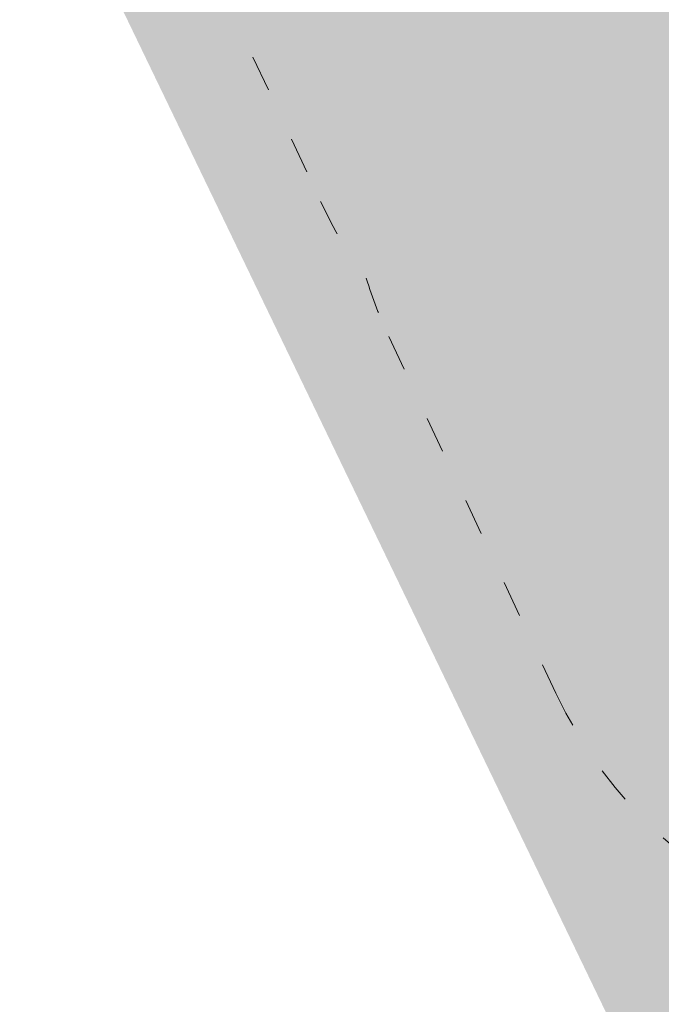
# Model space of a CAD drawing. Header units: millimetres. Extents: x 3267 to 3416, y 1494 to 1704.
# Tile 63 of 256: x 3336.91 to 3339.04, y 1619.96 to 1623.22. Entities that reach past the tile are written whole.
import ezdxf

# ---------------------------------------------------------------- set-up
doc = ezdxf.new("R2010")
doc.units = ezdxf.units.MM
doc.linetypes.add('ACAD_ISO03W100', pattern=[30, 12, -18])
doc.layers.get('0').update_dxf_attribs({"lineweight": 5})
doc.layers.add('1_strefa', color=7, linetype='ACAD_ISO03W100', lineweight=13)
doc.layers.add('1_trawa', color=94, linetype='Continuous', lineweight=13)
picture_1 = doc.add_image_def('image1.jpg', size_in_pixel=(9921, 7015))

msp = doc.modelspace()

# ---------------------------------------------------------------- hatches: boundary and pattern name
at = {"layer": '1_trawa'}
h = msp.add_hatch(dxfattribs=at)
h.set_pattern_fill('GRASS', color=256, scale=0.02)
h.paths.add_polyline_path([(3334.497, 1628.9652), (3339.0975, 1619.4213), (3348.9953, 1624.3562), (3346.994, 1628.7124), (3349.3865, 1629.9737), (3347.1512, 1634.4877)])
h.paths.add_polyline_path([(3321.0102, 1612.4815), (3332.9325, 1618.2285), (3329.2955, 1625.7736), (3317.3732, 1620.0266)])
h.paths.add_polyline_path([(3364.3966, 1640.3923), (3362.9801, 1643.7026), (3354.9045, 1640.1453), (3358.8282, 1631.2377), (3364.4592, 1633.7181), (3363.2067, 1636.6064), (3362.064, 1639.3526)])
h.paths.add_polyline_path([(3329.5269, 1638.0159), (3330.259, 1638.3334), (3326.1318, 1647.8675), (3310.174, 1640.9595), (3309.0511, 1640.4276), (3314.9073, 1627.2944), (3331.8101, 1634.8316), (3331.4478, 1635.579), (3330.2543, 1638.3314), (3329.5269, 1638.0159), (3330.7204, 1635.2636), (3323.8395, 1632.2798), (3322.6459, 1635.0686)])
h.paths.add_polyline_path([(3333.9168, 1643.3717), (3332.2997, 1647.1008), (3342.8733, 1651.6858), (3346.6663, 1648.736), (3348.1226, 1645.1719), (3343.0771, 1642.984), (3341.0397, 1642.0803), (3340.2172, 1643.9238), (3338.841, 1643.327), (3338.0453, 1645.162)])

# ---------------------------------------------------------------- linework, layer by layer
at = {"layer": '1_strefa', "color": 0, "linetype": 'ACAD_ISO03W100', "ltscale": 0.01}
msp.add_lwpolyline([(3336.276, 1629.6206, 0.414214), (3335.5536, 1627.626), (3336.2667, 1626.1028, 0.041811), (3336.3914, 1625.8857, 0.041942), (3336.4785, 1625.6501), (3337.0841, 1624.3566, 0.045598), (3337.2219, 1624.1209, 0.038183), (3337.3028, 1623.9069), (3337.9084, 1622.6135, 0.04941), (3338.0596, 1622.3594, 0.034383), (3338.1339, 1622.1672), (3338.6869, 1620.9861, 0.414214), (3340.6814, 1620.2637), (3341.4891, 1620.6418, 0.414214)], format="xyb", dxfattribs=at)

# ---------------------------------------------------------------- pictures from other files: only their frames are drawn
image = msp.add_image(picture_1, insert=(3267.0464, 1704.245), size_in_units=(210.4454, 148.803), rotation=-90, dxfattribs=dict(fade=42))
image.dxf.flags = 7

doc.saveas('drawing.dxf')
